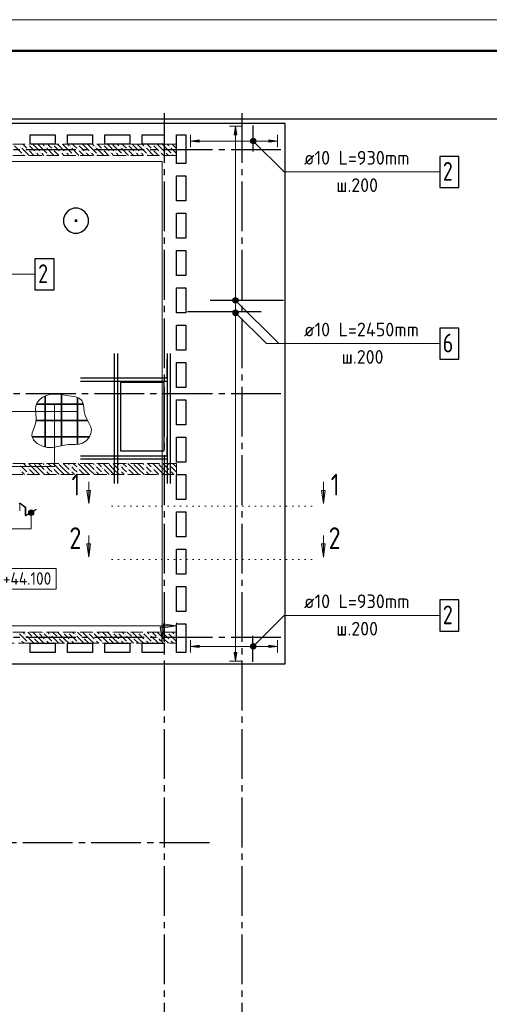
# Model space of a CAD drawing. Header units: millimetres. Extents: x 0 to 40165, y 0 to 42000.
# Tile 12 of 13: x 8731 to 16280, y 26178 to 42000. Entities that reach past the tile are written whole.
import ezdxf

# ---------------------------------------------------------------- set-up
doc = ezdxf.new("R2010")
doc.units = ezdxf.units.MM
for name, pattern in [('______2', [270, 200, -70]), ('______5', [1100, 800, -100, 100, -100]), ('______9', [100, 0, -100])]:
    doc.linetypes.add(name, pattern=pattern)
for name, color, linetype, lineweight in [('Standard', 7, 'Continuous', 25), ('Высотные отметки', 7, 'Continuous', 25), ('ЖБ Перекрытие верхний уровень', 7, 'Continuous', 35), ('ЖБ Стена верхний уровень', 7, 'Continuous', 35), ('Обрамление проемов стержнями', 7, 'Continuous', 25), ('Общий01', 7, 'Continuous', 13), ('Оси', 40, '______5', 18), ('Позиционная метка линия выноска', 7, 'Continuous', 13), ('Позиционная метка номер позиции', 7, 'Continuous', 13), ('Узлы символ', 7, 'Continuous', 25)]:
    doc.layers.add(name, color=color, linetype=linetype, lineweight=lineweight)
doc.layers.add('Обрамление П-обр. равн.', color=7, linetype='Continuous', lineweight=25, true_color=0x5f1e0f)
doc.styles.add('GOST 2.304-81', font='txt')
doc.styles.add('ISOCPEUR', font='txt')

msp = doc.modelspace()

# ---------------------------------------------------------------- hatches: boundary and pattern name
at = {"layer": 'ЖБ Стена верхний уровень', "linetype": 'Continuous', "lineweight": 18, "transparency": 33554687}
for points in [[(8741, 39953), (8747, 39960), (8754, 39953), (8747, 39947)], [(8861, 39993), (8867, 40000), (8874, 39993), (8867, 39987)], [(8861, 39913), (8867, 39920), (8874, 39913), (8867, 39907)], [(8981, 39873), (8987, 39880), (8994, 39873), (8987, 39867)], [(9061, 39873), (9067, 39880), (9074, 39873), (9067, 39867)], [(9141, 39953), (9147, 39960), (9154, 39953), (9147, 39947)], [(9261, 39993), (9267, 40000), (9274, 39993), (9267, 39987)], [(9261, 39913), (9267, 39920), (9274, 39913), (9267, 39907)], [(9381, 39873), (9387, 39880), (9394, 39873), (9387, 39867)], [(9461, 39873), (9467, 39880), (9474, 39873), (9467, 39867)], [(9541, 39953), (9547, 39960), (9554, 39953), (9547, 39947)], [(9661, 39993), (9667, 40000), (9674, 39993), (9667, 39987)], [(9661, 39913), (9667, 39920), (9674, 39913), (9667, 39907)], [(9781, 39873), (9787, 39880), (9794, 39873), (9787, 39867)], [(9861, 39873), (9867, 39880), (9874, 39873), (9867, 39867)], [(9941, 39953), (9947, 39960), (9954, 39953), (9947, 39947)], [(10061, 39993), (10067, 40000), (10074, 39993), (10067, 39987)], [(10061, 39913), (10067, 39920), (10074, 39913), (10067, 39907)], [(10181, 39873), (10187, 39880), (10194, 39873), (10187, 39867)], [(10261, 39873), (10267, 39880), (10274, 39873), (10267, 39867)], [(10341, 39953), (10347, 39960), (10354, 39953), (10347, 39947)], [(10461, 39993), (10467, 40000), (10474, 39993), (10467, 39987)], [(10461, 39913), (10467, 39920), (10474, 39913), (10467, 39907)], [(10581, 39873), (10587, 39880), (10594, 39873), (10587, 39867)], [(10661, 39873), (10667, 39880), (10674, 39873), (10667, 39867)], [(10741, 39953), (10747, 39960), (10754, 39953), (10747, 39947)], [(10861, 39993), (10867, 40000), (10874, 39993), (10867, 39987)], [(10861, 39913), (10867, 39920), (10874, 39913), (10867, 39907)], [(10981, 39873), (10987, 39880), (10994, 39873), (10987, 39867)], [(11061, 39873), (11067, 39880), (11074, 39873), (11067, 39867)], [(11141, 39953), (11147, 39960), (11154, 39953), (11147, 39947)], [(8781, 39833), (8787, 39840), (8794, 39833), (8787, 39827)], [(9181, 39833), (9187, 39840), (9194, 39833), (9187, 39827)], [(9581, 39833), (9587, 39840), (9594, 39833), (9587, 39827)], [(9981, 39833), (9987, 39840), (9994, 39833), (9987, 39827)], [(10381, 39833), (10387, 39840), (10394, 39833), (10387, 39827)], [(10781, 39833), (10787, 39840), (10794, 39833), (10787, 39827)], [(11181, 39833), (11187, 39840), (11194, 39833), (11187, 39827)], [(8741, 34833), (8747, 34840), (8754, 34833), (8747, 34827)], [(8951, 34870), (8947, 34867), (8944, 34870)], [(9141, 34833), (9147, 34840), (9154, 34833), (9147, 34827)], [(9351, 34870), (9347, 34867), (9344, 34870)], [(9541, 34833), (9547, 34840), (9554, 34833), (9547, 34827)], [(9751, 34870), (9747, 34867), (9744, 34870)], [(9941, 34833), (9947, 34840), (9954, 34833), (9947, 34827)], [(10151, 34870), (10147, 34867), (10144, 34870)], [(10341, 34833), (10347, 34840), (10354, 34833), (10347, 34827)], [(10551, 34870), (10547, 34867), (10544, 34870)], [(10741, 34833), (10747, 34840), (10754, 34833), (10747, 34827)], [(10951, 34870), (10947, 34867), (10944, 34870)], [(11141, 34833), (11147, 34840), (11154, 34833), (11147, 34827)], [(8741, 34753), (8747, 34760), (8754, 34753), (8747, 34747)], [(8861, 34793), (8867, 34800), (8874, 34793), (8867, 34787)], [(8861, 34713), (8867, 34720), (8874, 34713), (8867, 34707)], [(9141, 34753), (9147, 34760), (9154, 34753), (9147, 34747)], [(9261, 34793), (9267, 34800), (9274, 34793), (9267, 34787)], [(9261, 34713), (9267, 34720), (9274, 34713), (9267, 34707)], [(9541, 34753), (9547, 34760), (9554, 34753), (9547, 34747)], [(9661, 34793), (9667, 34800), (9674, 34793), (9667, 34787)], [(9661, 34713), (9667, 34720), (9674, 34713), (9667, 34707)], [(9941, 34753), (9947, 34760), (9954, 34753), (9947, 34747)], [(10061, 34793), (10067, 34800), (10074, 34793), (10067, 34787)], [(10061, 34713), (10067, 34720), (10074, 34713), (10067, 34707)], [(10341, 34753), (10347, 34760), (10354, 34753), (10347, 34747)], [(10461, 34793), (10467, 34800), (10474, 34793), (10467, 34787)], [(10461, 34713), (10467, 34720), (10474, 34713), (10467, 34707)], [(10741, 34753), (10747, 34760), (10754, 34753), (10747, 34747)], [(10861, 34793), (10867, 34800), (10874, 34793), (10867, 34787)], [(10861, 34713), (10867, 34720), (10874, 34713), (10867, 34707)], [(11141, 34753), (11147, 34760), (11154, 34753), (11147, 34747)], [(8821, 32113), (8827, 32120), (8834, 32113), (8827, 32107)], [(9021, 32153), (9027, 32160), (9034, 32153), (9027, 32147)], [(9101, 32153), (9107, 32160), (9114, 32153), (9107, 32147)], [(9221, 32113), (9227, 32120), (9234, 32113), (9227, 32107)], [(9421, 32153), (9427, 32160), (9434, 32153), (9427, 32147)], [(9501, 32153), (9507, 32160), (9514, 32153), (9507, 32147)], [(9621, 32113), (9627, 32120), (9634, 32113), (9627, 32107)], [(9821, 32153), (9827, 32160), (9834, 32153), (9827, 32147)], [(9901, 32153), (9907, 32160), (9914, 32153), (9907, 32147)], [(10021, 32113), (10027, 32120), (10034, 32113), (10027, 32107)], [(10221, 32153), (10227, 32160), (10234, 32153), (10227, 32147)], [(10301, 32153), (10307, 32160), (10314, 32153), (10307, 32147)], [(10421, 32113), (10427, 32120), (10434, 32113), (10427, 32107)], [(10621, 32153), (10627, 32160), (10634, 32153), (10627, 32147)], [(10701, 32153), (10707, 32160), (10714, 32153), (10707, 32147)], [(10821, 32113), (10827, 32120), (10834, 32113), (10827, 32107)], [(11021, 32153), (11027, 32160), (11034, 32153), (11027, 32147)], [(11101, 32153), (11107, 32160), (11114, 32153), (11107, 32147)], [(11221, 32113), (11227, 32120), (11234, 32113), (11227, 32107)], [(8741, 32033), (8747, 32040), (8754, 32033), (8747, 32027)], [(8861, 31993), (8867, 32000), (8874, 31993), (8867, 31987)], [(8941, 32073), (8947, 32080), (8954, 32073), (8947, 32067)], [(9141, 32033), (9147, 32040), (9154, 32033), (9147, 32027)], [(9261, 31993), (9267, 32000), (9274, 31993), (9267, 31987)], [(9341, 32073), (9347, 32080), (9354, 32073), (9347, 32067)], [(9541, 32033), (9547, 32040), (9554, 32033), (9547, 32027)], [(9661, 31993), (9667, 32000), (9674, 31993), (9667, 31987)], [(9741, 32073), (9747, 32080), (9754, 32073), (9747, 32067)], [(9941, 32033), (9947, 32040), (9954, 32033), (9947, 32027)], [(10061, 31993), (10067, 32000), (10074, 31993), (10067, 31987)], [(10141, 32073), (10147, 32080), (10154, 32073), (10147, 32067)], [(10341, 32033), (10347, 32040), (10354, 32033), (10347, 32027)], [(10461, 31993), (10467, 32000), (10474, 31993), (10467, 31987)], [(10541, 32073), (10547, 32080), (10554, 32073), (10547, 32067)], [(10741, 32033), (10747, 32040), (10754, 32033), (10747, 32027)], [(10861, 31993), (10867, 32000), (10874, 31993), (10867, 31987)], [(10941, 32073), (10947, 32080), (10954, 32073), (10947, 32067)], [(11141, 32033), (11147, 32040), (11154, 32033), (11147, 32027)]]:
    msp.add_hatch(color=7, dxfattribs=at).paths.add_polyline_path(points, flags=16)
at = {"layer": 'Обрамление П-обр. равн.', "linetype": 'Continuous', "lineweight": 13, "transparency": 33554687}
for points in [[(12221, 40150), (12201, 40290), (12181, 40150)], [(12443, 40031), (12443, 40069), (12438, 40050)], [(12443, 40069), (12457, 40018), (12457, 40082)], [(12443, 40069), (12443, 40031), (12457, 40018)], [(12457, 40082), (12476, 40012), (12476, 40088)], [(12457, 40082), (12457, 40018), (12476, 40012)], [(12476, 40088), (12476, 40012), (12494, 40018)], [(12476, 40088), (12494, 40018), (12494, 40082)], [(12494, 40082), (12494, 40018), (12508, 40031)], [(12494, 40082), (12508, 40031), (12508, 40069)], [(12508, 40069), (12508, 40031), (12513, 40050)], [(12736, 40030), (12876, 40050), (12736, 40070)], [(12163, 37490), (12238, 37490), (12233, 37509)], [(12163, 37490), (12233, 37509), (12168, 37509)], [(12168, 37509), (12233, 37509), (12219, 37522)], [(12168, 37509), (12219, 37522), (12182, 37522)], [(12182, 37522), (12219, 37522), (12201, 37528)], [(12168, 37471), (12238, 37490), (12163, 37490)], [(12168, 37471), (12233, 37471), (12238, 37490)], [(12182, 37458), (12233, 37471), (12168, 37471)], [(12182, 37458), (12219, 37458), (12233, 37471)], [(12219, 37458), (12182, 37458), (12201, 37453)], [(12443, 31949), (12457, 31898), (12457, 31962)], [(12457, 31962), (12476, 31892), (12476, 31967)], [(12457, 31962), (12457, 31898), (12476, 31892)], [(12476, 31967), (12476, 31892), (12494, 31898)], [(12476, 31967), (12494, 31898), (12494, 31962)], [(12494, 31962), (12494, 31898), (12508, 31911)], [(12494, 31962), (12508, 31911), (12508, 31949)], [(12443, 31911), (12443, 31949), (12438, 31930)], [(12443, 31949), (12443, 31911), (12457, 31898)], [(12508, 31949), (12508, 31911), (12513, 31930)], [(12736, 31910), (12876, 31930), (12736, 31950)]]:
    msp.add_hatch(color=7, dxfattribs=at).paths.add_polyline_path(points)
for points in [[(11616, 40030), (11476, 40050), (11616, 40070)], [(11616, 31910), (11476, 31930), (11616, 31950)], [(12221, 31830), (12201, 31690), (12181, 31830)]]:
    msp.add_hatch(color=7, dxfattribs=at).paths.add_polyline_path(points, flags=16)
at = {"layer": 'Позиционная метка линия выноска', "linetype": 'Continuous', "lineweight": 13, "transparency": 33554687}
for points in [[(11041, 32230), (11251, 32260), (11041, 32290)], [(10991, 32240), (11021, 32030), (11051, 32240)]]:
    msp.add_hatch(color=7, dxfattribs=at).paths.add_polyline_path(points)
at = {"layer": 'Позиционная метка номер позиции', "linetype": 'Continuous', "lineweight": 13, "transparency": 33554687}
for points in [[(12442, 40061), (12474, 40093), (12454, 40082)], [(12474, 40093), (12442, 40061), (12442, 40039)], [(12474, 40093), (12442, 40039), (12497, 40093)], [(12497, 40093), (12442, 40039), (12454, 40018)], [(12497, 40093), (12454, 40018), (12517, 40082)], [(12517, 40082), (12454, 40018), (12474, 40007)], [(12517, 40082), (12474, 40007), (12529, 40061)], [(12529, 40061), (12474, 40007), (12497, 40007)], [(12529, 40061), (12497, 40007), (12529, 40039)], [(12529, 40039), (12497, 40007), (12517, 40018)], [(12157, 37501), (12189, 37533), (12169, 37522)], [(12189, 37533), (12157, 37501), (12157, 37479)], [(12189, 37533), (12157, 37479), (12212, 37533)], [(12212, 37533), (12157, 37479), (12169, 37458)], [(12212, 37533), (12169, 37458), (12232, 37522)], [(12232, 37522), (12169, 37458), (12189, 37447)], [(12232, 37522), (12189, 37447), (12244, 37501)], [(12244, 37501), (12189, 37447), (12212, 37447)], [(12244, 37501), (12212, 37447), (12244, 37479)], [(12244, 37479), (12212, 37447), (12232, 37458)], [(12157, 37301), (12189, 37333), (12169, 37322)], [(12189, 37333), (12157, 37301), (12157, 37279)], [(12189, 37333), (12157, 37279), (12212, 37333)], [(12212, 37333), (12157, 37279), (12169, 37258)], [(12212, 37333), (12169, 37258), (12232, 37322)], [(12232, 37322), (12169, 37258), (12189, 37247)], [(12232, 37322), (12189, 37247), (12244, 37301)], [(12244, 37301), (12189, 37247), (12212, 37247)], [(12244, 37301), (12212, 37247), (12244, 37279)], [(12244, 37279), (12212, 37247), (12232, 37258)], [(8955, 34100), (8878, 34100), (8871, 34077)], [(8955, 34100), (8871, 34077), (8961, 34077)], [(8961, 34077), (8871, 34077), (8878, 34055)], [(8939, 34116), (8894, 34116), (8878, 34100)], [(8939, 34116), (8878, 34100), (8955, 34100)], [(8961, 34077), (8878, 34055), (8955, 34055)], [(8955, 34055), (8878, 34055), (8894, 34039)], [(8894, 34116), (8939, 34116), (8916, 34122)], [(8955, 34055), (8894, 34039), (8939, 34039)], [(8939, 34039), (8894, 34039), (8916, 34032)], [(12442, 31941), (12517, 31898), (12454, 31962)], [(12454, 31962), (12529, 31919), (12474, 31973)], [(12454, 31962), (12517, 31898), (12529, 31919)], [(12474, 31973), (12529, 31919), (12529, 31941)], [(12474, 31973), (12529, 31941), (12497, 31973)], [(12497, 31973), (12529, 31941), (12517, 31962)], [(12442, 31919), (12497, 31887), (12442, 31941)], [(12442, 31941), (12497, 31887), (12517, 31898)], [(12474, 31887), (12442, 31919), (12454, 31898)], [(12442, 31919), (12474, 31887), (12497, 31887)]]:
    msp.add_hatch(color=7, dxfattribs=at).paths.add_polyline_path(points)
at = {"layer": 'Узлы символ', "linetype": 'Continuous', "lineweight": 13, "transparency": 33554687}
for points in [[(9871, 34435), (9841, 34225), (9811, 34435)], [(13643, 34435), (13613, 34225), (13583, 34435)], [(9871, 33575), (9841, 33365), (9811, 33575)], [(13643, 33575), (13613, 33365), (13583, 33575)]]:
    msp.add_hatch(color=7, dxfattribs=at).paths.add_polyline_path(points, flags=16)

# ---------------------------------------------------------------- linework, layer by layer
at = {"layer": 'Standard', "color": 7, "linetype": 'Continuous', "lineweight": 13, "transparency": 33554687}
msp.add_lwpolyline([(0, 0), (29700, 0), (29700, 42000), (0, 42000), (0, 0)], close=True, dxfattribs=at)
at = {"layer": 'Standard', "color": 7, "linetype": 'Continuous', "lineweight": 50, "transparency": 33554687}
msp.add_lwpolyline([(2000, 41500), (29200, 41500), (29200, 500), (2000, 500), (2000, 41500)], close=True, dxfattribs=at)
at = {"layer": 'Standard', "color": 254, "linetype": 'Continuous', "lineweight": 25, "true_color": 0xc4c4ff, "transparency": 33554687}
msp.add_lwpolyline([(5070, 9502), (18791, 9502), (18791, 40401), (5070, 40401), (5070, 9502)], dxfattribs=at)
at = {"layer": 'Высотные отметки', "color": 7, "linetype": 'Continuous', "lineweight": 18, "transparency": 33554687}
msp.add_lwpolyline([(8424, 32847), (9319, 32847), (9319, 33180), (8424, 33180), (8424, 32847)], dxfattribs=at)
at = {"layer": 'ЖБ Перекрытие верхний уровень', "color": 7, "linetype": 'Continuous', "lineweight": 25, "transparency": 33554687}
for p, q in [((11401, 40330), (5141, 40330)), ((13001, 40330), (11401, 40330)), ((13001, 31650), (13001, 40330)), ((8901, 40000), (8901, 40150)), ((8901, 40150), (9301, 40150)), ((9301, 40150), (9301, 40000)), ((9501, 40000), (9501, 40150)), ((9501, 40150), (9901, 40150)), ((9901, 40150), (9901, 40000)), ((10101, 40000), (10101, 40150)), ((10101, 40150), (10501, 40150)), ((10501, 40150), (10501, 40000)), ((10701, 40000), (10701, 40150)), ((10701, 40150), (11051, 40150)), ((11051, 40150), (11051, 40000)), ((11251, 39690), (11251, 40150)), ((11251, 40150), (11401, 40150)), ((11401, 40150), (11401, 39690)), ((9301, 40000), (8901, 40000)), ((9901, 40000), (9501, 40000)), ((10501, 40000), (10101, 40000)), ((11051, 40000), (10701, 40000)), ((11401, 39690), (11251, 39690)), ((11251, 39090), (11251, 39490)), ((11251, 39490), (11401, 39490)), ((11401, 39490), (11401, 39090)), ((11401, 39090), (11251, 39090)), ((9544, 38950), (9493, 38913)), ((9604, 38969), (9544, 38950)), ((9667, 38969), (9604, 38969)), ((9727, 38950), (9667, 38969)), ((9778, 38913), (9727, 38950)), ((9456, 38862), (9436, 38802)), ((9436, 38802), (9436, 38738)), ((9493, 38913), (9456, 38862)), ((9815, 38862), (9778, 38913)), ((9835, 38802), (9815, 38862)), ((9835, 38738), (9835, 38802)), ((11251, 38490), (11251, 38890)), ((11251, 38890), (11401, 38890)), ((11401, 38890), (11401, 38490)), ((9436, 38738), (9456, 38678)), ((9456, 38678), (9493, 38627)), ((9493, 38627), (9544, 38590)), ((9727, 38590), (9778, 38627)), ((9778, 38627), (9815, 38678)), ((9815, 38678), (9835, 38738)), ((9544, 38590), (9604, 38571)), ((9604, 38571), (9667, 38571)), ((9667, 38571), (9727, 38590)), ((11401, 38490), (11251, 38490)), ((11251, 37890), (11251, 38290)), ((11251, 38290), (11401, 38290)), ((11401, 38290), (11401, 37890)), ((11401, 37890), (11251, 37890)), ((11251, 37690), (11401, 37690)), ((11251, 37290), (11251, 37690)), ((11401, 37690), (11401, 37290)), ((11401, 37290), (11251, 37290)), ((11251, 36690), (11251, 37090)), ((11251, 37090), (11401, 37090)), ((11401, 37090), (11401, 36690)), ((11401, 36690), (11251, 36690)), ((11251, 36490), (11401, 36490)), ((11251, 36090), (11251, 36490)), ((11401, 36490), (11401, 36090)), ((10351, 36171), (10351, 35071)), ((11051, 36171), (10351, 36171)), ((11051, 35071), (11051, 36171)), ((11401, 36090), (11251, 36090)), ((11251, 35490), (11251, 35890)), ((11251, 35890), (11401, 35890)), ((11401, 35890), (11401, 35490)), ((11401, 35490), (11251, 35490)), ((11251, 35290), (11401, 35290)), ((11251, 34890), (11251, 35290)), ((11401, 35290), (11401, 34890)), ((10351, 35071), (11051, 35071)), ((11401, 34890), (11251, 34890)), ((11251, 34290), (11251, 34690)), ((11251, 34690), (11401, 34690)), ((11401, 34690), (11401, 34290)), ((11401, 34290), (11251, 34290)), ((11251, 33690), (11251, 34090)), ((11251, 34090), (11401, 34090)), ((11401, 34090), (11401, 33690)), ((11401, 33690), (11251, 33690)), ((11251, 33490), (11401, 33490)), ((11251, 33090), (11251, 33490)), ((11401, 33490), (11401, 33090)), ((11401, 33090), (11251, 33090)), ((11251, 32490), (11251, 32890)), ((11251, 32890), (11401, 32890)), ((11401, 32890), (11401, 32490)), ((11401, 32490), (11251, 32490)), ((11251, 32290), (11401, 32290)), ((11251, 31830), (11251, 32290)), ((11401, 32290), (11401, 31830)), ((8901, 31830), (8901, 31980)), ((8901, 31980), (9301, 31980)), ((9301, 31980), (9301, 31830)), ((9501, 31830), (9501, 31980)), ((9501, 31980), (9901, 31980)), ((9901, 31980), (9901, 31830)), ((10101, 31830), (10101, 31980)), ((10101, 31980), (10501, 31980)), ((10501, 31980), (10501, 31830)), ((10701, 31830), (10701, 31980)), ((10701, 31980), (11051, 31980)), ((11051, 31980), (11051, 31830)), ((9301, 31830), (8901, 31830)), ((9901, 31830), (9501, 31830)), ((10501, 31830), (10101, 31830)), ((11051, 31830), (10701, 31830)), ((11401, 31830), (11251, 31830)), ((5141, 31650), (11401, 31650)), ((11401, 31650), (13001, 31650))]:
    msp.add_line(p, q, dxfattribs=at)
at = {"layer": 'ЖБ Перекрытие верхний уровень', "color": 7, "linetype": 'Continuous', "lineweight": 13, "transparency": 33554687}
for points in [[(9622, 38783), (9649, 38783), (9649, 38757), (9622, 38757), (9622, 38783)], [(9647, 38758), (9624, 38758), (9624, 38782), (9647, 38782), (9647, 38758)], [(9626, 38780), (9646, 38780), (9646, 38780), (9626, 38780), (9626, 38780), (9626, 38760), (9646, 38760), (9646, 38780), (9626, 38780)], [(9627, 38778), (9644, 38778), (9644, 38778), (9627, 38778), (9627, 38778), (9627, 38762), (9644, 38762), (9644, 38778), (9627, 38778)], [(9629, 38777), (9642, 38777), (9642, 38777), (9629, 38777), (9629, 38777), (9629, 38763), (9642, 38763), (9642, 38777), (9629, 38777)], [(9631, 38775), (9641, 38775), (9641, 38765), (9631, 38765), (9631, 38775)], [(9639, 38767), (9632, 38767), (9632, 38773), (9639, 38773), (9639, 38767)], [(9634, 38772), (9637, 38772), (9637, 38768), (9634, 38768), (9634, 38772)]]:
    msp.add_lwpolyline(points, dxfattribs=at)
at = {"layer": 'ЖБ Стена верхний уровень', "color": 251, "linetype": '______2', "lineweight": 13, "true_color": 0x656565, "transparency": 33554687}
for p, q in [((11251, 40000), (5471, 40000)), ((11251, 39820), (11251, 40000)), ((5651, 39820), (11251, 39820)), ((11251, 34870), (5651, 34870)), ((11251, 34690), (11251, 34870)), ((6151, 34690), (11251, 34690)), ((11251, 32160), (6151, 32160)), ((11251, 31980), (11251, 32160)), ((5471, 31980), (11251, 31980))]:
    msp.add_line(p, q, dxfattribs=at)
at = {"layer": 'ЖБ Стена верхний уровень', "color": 9, "linetype": 'Continuous', "lineweight": 18, "true_color": 0xc7c7c7, "transparency": 33554687}
for p, q in [((8647, 39973), (8767, 39853)), ((8767, 39933), (8881, 39820)), ((8807, 39973), (8781, 40000)), ((8847, 39933), (8807, 39973)), ((8887, 39973), (8967, 39893)), ((8887, 39893), (8961, 39820)), ((8967, 39973), (8941, 40000)), ((8967, 39973), (9047, 39893)), ((9021, 40000), (9047, 39973)), ((9047, 39973), (9167, 39853)), ((9101, 40000), (9127, 39973)), ((9167, 39933), (9281, 39820)), ((9207, 39973), (9181, 40000)), ((9247, 39933), (9207, 39973)), ((9287, 39973), (9367, 39893)), ((9287, 39893), (9361, 39820)), ((9367, 39973), (9341, 40000)), ((9367, 39973), (9447, 39893)), ((9421, 40000), (9447, 39973)), ((9447, 39973), (9567, 39853)), ((9501, 40000), (9527, 39973)), ((9567, 39933), (9681, 39820)), ((9607, 39973), (9581, 40000)), ((9647, 39933), (9607, 39973)), ((9687, 39973), (9767, 39893)), ((9687, 39893), (9761, 39820)), ((9767, 39973), (9741, 40000)), ((9767, 39973), (9847, 39893)), ((9821, 40000), (9847, 39973)), ((9847, 39973), (9967, 39853)), ((9901, 40000), (9927, 39973)), ((9967, 39933), (10081, 39820)), ((10007, 39973), (9981, 40000)), ((10047, 39933), (10007, 39973)), ((10087, 39973), (10167, 39893)), ((10087, 39893), (10161, 39820)), ((10167, 39973), (10141, 40000)), ((10167, 39973), (10247, 39893)), ((10221, 40000), (10247, 39973)), ((10247, 39973), (10367, 39853)), ((10301, 40000), (10327, 39973)), ((10367, 39933), (10481, 39820)), ((10407, 39973), (10381, 40000)), ((10447, 39933), (10407, 39973)), ((10487, 39973), (10567, 39893)), ((10487, 39893), (10561, 39820)), ((10567, 39973), (10541, 40000)), ((10567, 39973), (10647, 39893)), ((10621, 40000), (10647, 39973)), ((10647, 39973), (10767, 39853)), ((10701, 40000), (10727, 39973)), ((10767, 39933), (10881, 39820)), ((10807, 39973), (10781, 40000)), ((10847, 39933), (10807, 39973)), ((10887, 39973), (10967, 39893)), ((10887, 39893), (10961, 39820)), ((10967, 39973), (10941, 40000)), ((10967, 39973), (11047, 39893)), ((11021, 40000), (11047, 39973)), ((11047, 39973), (11167, 39853)), ((11101, 40000), (11127, 39973)), ((11167, 39933), (11251, 39850)), ((11207, 39973), (11181, 40000)), ((11247, 39933), (11207, 39973)), ((9041, 39820), (9007, 39853)), ((9087, 39853), (9121, 39820)), ((9441, 39820), (9407, 39853)), ((9487, 39853), (9521, 39820)), ((9841, 39820), (9807, 39853)), ((9887, 39853), (9921, 39820)), ((10241, 39820), (10207, 39853)), ((10287, 39853), (10321, 39820)), ((10641, 39820), (10607, 39853)), ((10687, 39853), (10721, 39820)), ((11041, 39820), (11007, 39853)), ((11087, 39853), (11121, 39820)), ((8807, 34773), (8767, 34813)), ((8791, 34870), (8847, 34813)), ((8967, 34773), (8871, 34870)), ((8967, 34853), (9047, 34773)), ((9047, 34853), (9031, 34870)), ((9047, 34853), (9127, 34773)), ((9111, 34870), (9127, 34853)), ((9207, 34773), (9167, 34813)), ((9191, 34870), (9247, 34813)), ((9367, 34773), (9271, 34870)), ((9367, 34853), (9447, 34773)), ((9447, 34853), (9431, 34870)), ((9447, 34853), (9527, 34773)), ((9511, 34870), (9527, 34853)), ((9607, 34773), (9567, 34813)), ((9591, 34870), (9647, 34813)), ((9767, 34773), (9671, 34870)), ((9767, 34853), (9847, 34773)), ((9847, 34853), (9831, 34870)), ((9847, 34853), (9927, 34773)), ((9911, 34870), (9927, 34853)), ((10007, 34773), (9967, 34813)), ((9991, 34870), (10047, 34813)), ((10167, 34773), (10071, 34870)), ((10167, 34853), (10247, 34773)), ((10247, 34853), (10231, 34870)), ((10247, 34853), (10327, 34773)), ((10311, 34870), (10327, 34853)), ((10407, 34773), (10367, 34813)), ((10391, 34870), (10447, 34813)), ((10567, 34773), (10471, 34870)), ((10567, 34853), (10647, 34773)), ((10647, 34853), (10631, 34870)), ((10647, 34853), (10727, 34773)), ((10711, 34870), (10727, 34853)), ((10807, 34773), (10767, 34813)), ((10791, 34870), (10847, 34813)), ((10967, 34773), (10871, 34870)), ((10967, 34853), (11047, 34773)), ((11047, 34853), (11031, 34870)), ((11047, 34853), (11127, 34773)), ((11111, 34870), (11127, 34853)), ((11207, 34773), (11167, 34813)), ((11191, 34870), (11247, 34813)), ((8767, 34733), (8811, 34690)), ((8847, 34733), (8807, 34773)), ((8887, 34773), (8967, 34693)), ((8887, 34693), (8891, 34690)), ((8967, 34773), (9047, 34693)), ((9047, 34773), (9131, 34690)), ((9167, 34733), (9211, 34690)), ((9247, 34733), (9207, 34773)), ((9287, 34773), (9367, 34693)), ((9287, 34693), (9291, 34690)), ((9367, 34773), (9447, 34693)), ((9447, 34773), (9531, 34690)), ((9567, 34733), (9611, 34690)), ((9647, 34733), (9607, 34773)), ((9687, 34773), (9767, 34693)), ((9687, 34693), (9691, 34690)), ((9767, 34773), (9847, 34693)), ((9847, 34773), (9931, 34690)), ((9967, 34733), (10011, 34690)), ((10047, 34733), (10007, 34773)), ((10087, 34773), (10167, 34693)), ((10087, 34693), (10091, 34690)), ((10167, 34773), (10247, 34693)), ((10247, 34773), (10331, 34690)), ((10367, 34733), (10411, 34690)), ((10447, 34733), (10407, 34773)), ((10487, 34773), (10567, 34693)), ((10487, 34693), (10491, 34690)), ((10567, 34773), (10647, 34693)), ((10647, 34773), (10731, 34690)), ((10767, 34733), (10811, 34690)), ((10847, 34733), (10807, 34773)), ((10887, 34773), (10967, 34693)), ((10887, 34693), (10891, 34690)), ((10967, 34773), (11047, 34693)), ((11047, 34773), (11131, 34690)), ((11167, 34733), (11211, 34690)), ((11247, 34733), (11207, 34773)), ((8727, 32133), (8847, 32013)), ((8781, 32160), (8807, 32133)), ((8861, 32160), (8927, 32093)), ((9047, 32053), (8941, 32160)), ((9047, 32133), (9127, 32053)), ((9127, 32133), (9247, 32013)), ((9181, 32160), (9207, 32133)), ((9261, 32160), (9327, 32093)), ((9447, 32053), (9341, 32160)), ((9447, 32133), (9527, 32053)), ((9527, 32133), (9647, 32013)), ((9581, 32160), (9607, 32133)), ((9661, 32160), (9727, 32093)), ((9847, 32053), (9741, 32160)), ((9847, 32133), (9927, 32053)), ((9927, 32133), (10047, 32013)), ((9981, 32160), (10007, 32133)), ((10061, 32160), (10127, 32093)), ((10247, 32053), (10141, 32160)), ((10247, 32133), (10327, 32053)), ((10327, 32133), (10447, 32013)), ((10381, 32160), (10407, 32133)), ((10461, 32160), (10527, 32093)), ((10647, 32053), (10541, 32160)), ((10647, 32133), (10727, 32053)), ((10727, 32133), (10847, 32013)), ((10781, 32160), (10807, 32133)), ((10861, 32160), (10927, 32093)), ((11047, 32053), (10941, 32160)), ((11047, 32133), (11127, 32053)), ((11127, 32133), (11247, 32013)), ((11181, 32160), (11207, 32133)), ((8801, 31980), (8767, 32013)), ((8961, 31980), (8847, 32093)), ((8967, 32053), (9041, 31980)), ((9047, 32053), (9121, 31980)), ((9201, 31980), (9167, 32013)), ((9361, 31980), (9247, 32093)), ((9367, 32053), (9441, 31980)), ((9447, 32053), (9521, 31980)), ((9601, 31980), (9567, 32013)), ((9761, 31980), (9647, 32093)), ((9767, 32053), (9841, 31980)), ((9847, 32053), (9921, 31980)), ((10001, 31980), (9967, 32013)), ((10161, 31980), (10047, 32093)), ((10167, 32053), (10241, 31980)), ((10247, 32053), (10321, 31980)), ((10401, 31980), (10367, 32013)), ((10561, 31980), (10447, 32093)), ((10567, 32053), (10641, 31980)), ((10647, 32053), (10721, 31980)), ((10801, 31980), (10767, 32013)), ((10961, 31980), (10847, 32093)), ((10967, 32053), (11041, 31980)), ((11047, 32053), (11121, 31980)), ((11201, 31980), (11167, 32013)), ((11251, 32090), (11247, 32093))]:
    msp.add_line(p, q, dxfattribs=at)
at = {"layer": 'Обрамление П-обр. равн.', "color": 251, "linetype": 'Continuous', "lineweight": 13, "true_color": 0x494949, "transparency": 33554687}
for p, q in [((12201, 40290), (12101, 40290)), ((12201, 40290), (12181, 40150)), ((12221, 40150), (12201, 40290)), ((12201, 40290), (12301, 40290)), ((12201, 40290), (12201, 40290)), ((11476, 40050), (11476, 40150)), ((11476, 40050), (11616, 40070)), ((11616, 40030), (11476, 40050)), ((11476, 40050), (11476, 39950)), ((11476, 40050), (11476, 40050)), ((11616, 40070), (11616, 40030)), ((11616, 40050), (12446, 40050)), ((12181, 40150), (12221, 40150)), ((12201, 37520), (12201, 40150)), ((12476, 40088), (12476, 40088)), ((12506, 40050), (12736, 40050)), ((12876, 40050), (12736, 40070)), ((12736, 40070), (12736, 40030)), ((12736, 40030), (12876, 40050)), ((12876, 40050), (12876, 40150)), ((12876, 40050), (12876, 39950)), ((12876, 40050), (12876, 40050)), ((12476, 40012), (12476, 40012)), ((12163, 37490), (12163, 37490)), ((12201, 31830), (12201, 37460)), ((12238, 37490), (12238, 37490)), ((11476, 31930), (11476, 32030)), ((12476, 31967), (12476, 31967)), ((12876, 31930), (12876, 32030)), ((11476, 31930), (11616, 31950)), ((11616, 31910), (11476, 31930)), ((11476, 31930), (11476, 31830)), ((11476, 31930), (11476, 31930)), ((11616, 31950), (11616, 31910)), ((11616, 31930), (12446, 31930)), ((12201, 31690), (12181, 31830)), ((12181, 31830), (12221, 31830)), ((12221, 31830), (12201, 31690)), ((12476, 31892), (12476, 31892)), ((12506, 31930), (12736, 31930)), ((12876, 31930), (12736, 31950)), ((12736, 31950), (12736, 31910)), ((12736, 31910), (12876, 31930)), ((12876, 31930), (12876, 31830)), ((12876, 31930), (12876, 31930)), ((12201, 31690), (12101, 31690)), ((12201, 31690), (12301, 31690)), ((12201, 31690), (12201, 31690))]:
    msp.add_line(p, q, dxfattribs=at)
at = {"layer": 'Обрамление П-обр. равн.', "color": 7, "linetype": 'Continuous', "lineweight": 25, "transparency": 33554687}
for p, q in [((12476, 40300), (12476, 39880)), ((12971, 37490), (11791, 37490)), ((11431, 37310), (12611, 37310)), ((12476, 31680), (12476, 32100))]:
    msp.add_line(p, q, dxfattribs=at)
for points in [[(15482, 39304), (15792, 39304), (15792, 39804), (15482, 39804), (15482, 39304)], [(8977, 37659), (9287, 37659), (9287, 38159), (8977, 38159), (8977, 37659)], [(15482, 36544), (15792, 36544), (15792, 37044), (15482, 37044), (15482, 36544)], [(15482, 32176), (15792, 32176), (15792, 32676), (15482, 32676), (15482, 32176)]]:
    msp.add_lwpolyline(points, dxfattribs=at)
at = {"layer": 'Обрамление П-обр. равн.', "color": 251, "linetype": 'Continuous', "lineweight": 13, "true_color": 0x494949, "transparency": 33554687}
for centre in [(12476, 40050), (12201, 37490), (12476, 31930)]:
    msp.add_circle(centre, 37.5, dxfattribs=at)
at = {"layer": 'Обрамление проемов стержнями', "color": 7, "linetype": 'Continuous', "lineweight": 25, "transparency": 33554687}
for p, q in [((10251, 36638), (10251, 34548)), ((10251, 36638), (10251, 34548)), ((10301, 36638), (10301, 34548)), ((10301, 36638), (10301, 34548)), ((11101, 36638), (11101, 34548)), ((11101, 36638), (11101, 34548)), ((11151, 36638), (11151, 34548)), ((11151, 36638), (11151, 34548))]:
    msp.add_line(p, q, dxfattribs=at)
for points in [[(9706, 36243), (11101, 36243), (11101, 36543)], [(9706, 36243), (11101, 36243), (11101, 36543)], [(9706, 36243), (11101, 36243), (11101, 36543)], [(9706, 36243), (11101, 36243), (11101, 36543)], [(9706, 36193), (11101, 36193), (11101, 35893)], [(9706, 36193), (11101, 36193), (11101, 35893)], [(9706, 36193), (11101, 36193), (11101, 35893)], [(9706, 36193), (11101, 36193), (11101, 35893)], [(9706, 34993), (11101, 34993), (11101, 35293)], [(9706, 34993), (11101, 34993), (11101, 35293)], [(9706, 34993), (11101, 34993), (11101, 35293)], [(9706, 34993), (11101, 34993), (11101, 35293)], [(9706, 34943), (11101, 34943), (11101, 34643)], [(9706, 34943), (11101, 34943), (11101, 34643)], [(9706, 34943), (11101, 34943), (11101, 34643)], [(9706, 34943), (11101, 34943), (11101, 34643)]]:
    msp.add_lwpolyline(points, dxfattribs=at)
at = {"layer": 'Общий01', "color": 7, "linetype": 'Continuous', "lineweight": 13, "transparency": 33554687}
for p, q in [((8731, 34105), (8731, 34221)), ((8737, 34224), (8819, 34162)), ((8741, 34230), (8824, 34167)), ((8821, 34040), (8821, 34159)), ((8828, 34040), (8828, 34159)), ((8834, 34037), (8992, 34130)), ((8837, 34031), (8996, 34124))]:
    msp.add_line(p, q, dxfattribs=at)
for centre, radius, start, end in [((8735, 34221), 11, 52.9078, 180), ((8735, 34221), 3.67, 52.9078, 180), ((8817, 34159), 3.67, 0, 52.9078), ((8832, 34040), 11, 180, 300.447), ((8817, 34159), 11, 0, 52.9078), ((8832, 34040), 3.67, 180, 300.447), ((8994, 34127), 3.67, 300.447, 120.447)]:
    msp.add_arc(centre, radius, start, end, dxfattribs=at)
at = {"layer": 'Оси', "color": 8, "linetype": '______5', "lineweight": -3, "transparency": 33554687}
for p, q in [((11051, 40500), (11051, 7060)), ((12301, 40500), (12301, 7060)), ((12931, 39910), (3600, 39910)), ((12931, 35990), (3600, 35990)), ((12931, 32070), (3600, 32070)), ((11781, 28770), (3600, 28770))]:
    msp.add_line(p, q, dxfattribs=at)
at = {"layer": 'Позиционная метка линия выноска', "color": 251, "linetype": 'Continuous', "lineweight": 13, "true_color": 0x494949, "transparency": 33554687}
for p, q in [((11251, 32260), (11041, 32290)), ((11041, 32290), (11041, 32230)), ((11251, 32310), (11251, 32210)), ((11051, 32240), (10991, 32240)), ((10991, 32240), (11021, 32030)), ((11021, 32240), (11021, 32255)), ((11021, 32030), (11051, 32240)), ((11041, 32260), (11026, 32260)), ((11041, 32230), (11251, 32260)), ((11251, 32260), (11251, 32260)), ((11251, 32260), (11251, 32260)), ((11251, 32260), (11251, 32260)), ((10971, 32030), (11071, 32030)), ((11021, 32030), (11021, 32030)), ((11021, 32030), (11021, 32030)), ((11021, 32030), (11021, 32030))]:
    msp.add_line(p, q, dxfattribs=at)
for points in [[(5521, 38740), (7271, 38740), (7271, 39720), (11021, 39720), (11021, 32030)], [(5751, 38970), (5751, 33260), (6251, 33260), (6251, 32260), (11251, 32260)]]:
    msp.add_lwpolyline(points, dxfattribs=at)
at = {"layer": 'Позиционная метка номер позиции', "color": 7, "linetype": 'Continuous', "lineweight": 13, "transparency": 33554687}
for p, q in [((12454, 40082), (12454, 40082)), ((12517, 40082), (12517, 40082)), ((12454, 40018), (12454, 40018)), ((12517, 40018), (12517, 40018)), ((12169, 37522), (12169, 37522)), ((12232, 37522), (12232, 37522)), ((12169, 37458), (12169, 37458)), ((12232, 37458), (12232, 37458)), ((12169, 37322), (12169, 37322)), ((12169, 37258), (12169, 37258)), ((12232, 37322), (12232, 37322)), ((12232, 37258), (12232, 37258)), ((6330, 35705), (9663, 35705)), ((8871, 34077), (8871, 34077)), ((8916, 34122), (8916, 34122)), ((8916, 34032), (8916, 34032)), ((8961, 34077), (8961, 34077)), ((12454, 31962), (12454, 31962)), ((12517, 31962), (12517, 31962)), ((12454, 31898), (12454, 31898)), ((12517, 31898), (12517, 31898))]:
    msp.add_line(p, q, dxfattribs=at)
at = {"layer": 'Позиционная метка номер позиции', "color": 7, "linetype": 'Continuous', "lineweight": 35, "transparency": 33554687}
for p, q in [((9141, 35955), (9141, 35132)), ((9402, 35976), (9402, 35153)), ((9663, 35928), (9663, 35175)), ((8999, 35819), (9754, 35819)), ((8994, 35558), (9822, 35558)), ((8931, 35297), (9853, 35297))]:
    msp.add_line(p, q, dxfattribs=at)
at = {"layer": 'Позиционная метка номер позиции', "color": 7, "linetype": 'Continuous', "lineweight": 13, "transparency": 33554687}
for points in [[(12486, 40050), (12982, 39554), (15482, 39554)], [(6166, 38740), (6477, 38429), (6477, 37909), (8977, 37909)], [(12201, 37490), (12897, 36794), (15482, 36794)], [(12201, 37290), (12697, 36794), (15482, 36794)], [(6330, 34821), (9290, 34821), (9290, 35819)], [(8916, 34077), (8916, 33821), (6490, 33821)], [(12486, 31930), (12982, 32426), (15482, 32426)]]:
    msp.add_lwpolyline(points, dxfattribs=at)
at = {"layer": 'Позиционная метка номер позиции', "color": 7, "linetype": '______2', "lineweight": 13, "transparency": 33554687}
msp.add_lwpolyline([(9485, 35961), (9401, 35976), (9317, 35985), (9236, 35982), (9156, 35961), (9102, 35933), (9053, 35894), (9014, 35848), (8990, 35796), (8983, 35732), (8988, 35666), (8994, 35598), (8990, 35530), (8974, 35473), (8951, 35417), (8933, 35363), (8928, 35312), (8955, 35247), (9013, 35192), (9089, 35150), (9171, 35126), (9259, 35124), (9342, 35139), (9424, 35159), (9508, 35172), (9567, 35174), (9627, 35173), (9685, 35178), (9742, 35194), (9799, 35232), (9846, 35287), (9877, 35349), (9886, 35414), (9871, 35470), (9843, 35524), (9810, 35579), (9783, 35638), (9768, 35703), (9761, 35768), (9751, 35829), (9730, 35880), (9688, 35916), (9630, 35939), (9560, 35952), (9485, 35961)], dxfattribs=at)
at = {"layer": 'Позиционная метка номер позиции', "color": 7, "linetype": 'Continuous', "lineweight": 13, "transparency": 33554687}
for centre in [(12486, 40050), (12201, 37490), (12201, 37290), (8916, 34077), (12486, 31930)]:
    msp.add_circle(centre, 45, dxfattribs=at)
at = {"layer": 'Узлы символ', "color": 7, "linetype": 'Continuous', "lineweight": 13, "transparency": 33554687}
for p, q in [((9841, 34225), (9841, 34573)), ((13613, 34225), (13613, 34573)), ((9841, 34225), (9811, 34435)), ((9811, 34435), (9871, 34435)), ((9841, 34435), (9841, 34450)), ((9871, 34435), (9841, 34225)), ((13613, 34225), (13583, 34435)), ((13583, 34435), (13643, 34435)), ((13613, 34435), (13613, 34450)), ((13643, 34435), (13613, 34225)), ((9841, 34225), (9841, 34225)), ((9841, 34225), (9841, 34225)), ((9841, 34225), (9841, 34225)), ((13613, 34225), (13613, 34225)), ((13613, 34225), (13613, 34225)), ((13613, 34225), (13613, 34225)), ((9841, 33365), (9841, 33713)), ((13613, 33365), (13613, 33713)), ((9841, 33365), (9811, 33575)), ((9811, 33575), (9871, 33575)), ((9841, 33575), (9841, 33590)), ((9871, 33575), (9841, 33365)), ((13613, 33365), (13583, 33575)), ((13583, 33575), (13643, 33575)), ((13613, 33575), (13613, 33590)), ((13643, 33575), (13613, 33365)), ((9841, 33365), (9841, 33365)), ((9841, 33365), (9841, 33365)), ((9841, 33365), (9841, 33365)), ((13613, 33365), (13613, 33365)), ((13613, 33365), (13613, 33365)), ((13613, 33365), (13613, 33365))]:
    msp.add_line(p, q, dxfattribs=at)
at = {"layer": 'Узлы символ', "color": 7, "linetype": '______9', "lineweight": 13, "transparency": 33554687}
for p, q in [((13420, 34184), (10064, 34184)), ((13420, 33324), (10064, 33324))]:
    msp.add_line(p, q, dxfattribs=at)

# ---------------------------------------------------------------- texts
at = {"layer": 'Высотные отметки', "color": 7, "linetype": 'Continuous', "lineweight": 18, "transparency": 33554687, "insert": (8461, 32920), "char_height": 200, "width": 931.95, "attachment_point": 7, "style": 'GOST 2.304-81'}
msp.add_mtext('\\W1.11;+44.100', dxfattribs=at)
at = {"layer": 'Обрамление П-обр. равн.', "color": 7, "linetype": 'Continuous', "lineweight": 13, "transparency": 33554687, "attachment_point": 7, "style": 'ISOCPEUR'}
for s, insert, char_height, width in [('\\W0.96;ø10 L=930mm ', (13302, 39671), 220, 1996.29), ('\\W0.78;2', (15532, 39414), 300, 326.4), ('\\W0.95;ш.200 ', (13819, 39231), 220, 962.14), ('\\W0.78;2', (9027, 37769), 300, 326.41), ('\\W0.96;ø10 L=2450mm ', (13302, 36911), 220, 2172.61), ('\\W0.78;6', (15532, 36654), 300, 326.4), ('\\W0.95;ш.200 ', (13907, 36471), 220, 962.14), ('\\W0.96;ø10 L=930mm ', (13302, 32544), 220, 1996.29), ('\\W0.78;2', (15532, 32286), 300, 326.4), ('\\W0.95;ш.200 ', (13819, 32104), 220, 962.14)]:
    msp.add_mtext(s, dxfattribs=dict(at, insert=insert, char_height=char_height, width=width))
at = {"layer": 'Узлы символ', "color": 7, "linetype": 'Continuous', "lineweight": 35, "transparency": 33554687, "char_height": 350, "attachment_point": 7, "style": 'GOST 2.304-81'}
for s, insert, width in [('1', (9564, 34354), 324.18), ('1', (13731, 34354), 324.18), ('2', (9529, 33494), 398.78), ('2', (13696, 33494), 398.77)]:
    msp.add_mtext(s, dxfattribs=dict(at, insert=insert, width=width))

doc.saveas('drawing.dxf')
